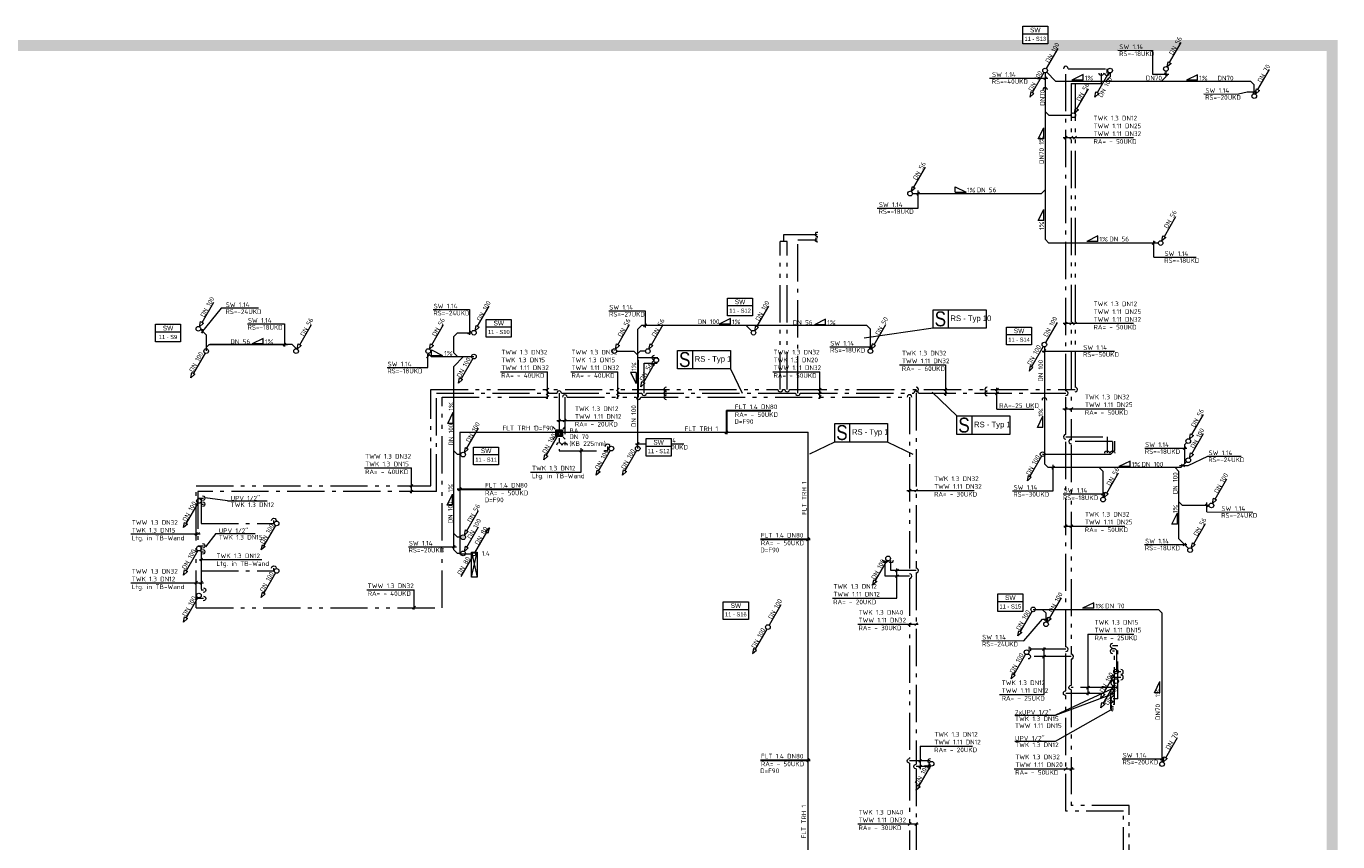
# Model space of a CAD drawing. Header units: metres. Extents: x -5 to 278, y -19 to 180.
# Tile 59 of 59: x 190 to 226, y 158 to 180. Entities that reach past the tile are written whole.
import ezdxf
from ezdxf.enums import TextEntityAlignment as Align

# ---------------------------------------------------------------- set-up
doc = ezdxf.new("R2010")
doc.units = ezdxf.units.M
doc.header["$LTSCALE"] = 0.1
doc.linetypes.add('_PGMM_Ge_2Pkt', pattern=[16, 10, -2, 0, -2, 0, -2])
doc.linetypes.add('_PGMM_Ge_Pkt', pattern=[14, 10, -2, 0, -2])
doc.layers.get('0').update_dxf_attribs({"linetype": 'CONTINUOUS', "lineweight": 20})
for name, color, linetype, lineweight in [('A_TWW Bereiter_4', 34, 'CONTINUOUS', 20), ('S_Ablauf', 250, 'CONTINUOUS', 20), ('S_Ablauf TXT', 250, 'CONTINUOUS', 20), ('S_Feuerlöschleitung trocken', 90, '_PGMM_FLT', 20), ('S_Feuerlöschleitung trocken TXT', 52, 'CONTINUOUS', 20), ('S_Kaltwasser', 90, '_PGMM_Ge_Pkt', 20), ('S_Schmutzwasser', 34, 'CONTINUOUS', 20), ('S_Schmutzwasser TXT', 34, 'CONTINUOUS', 20), ('S_Stempel Schott', 125, 'CONTINUOUS', 20), ('S_TXT Strang SW', 30, 'CONTINUOUS', 20), ('S_TXT_W+K+Z', 125, 'CONTINUOUS', 20), ('S_Warmwasser', 10, '_PGMM_Ge_2Pkt', 20)]:
    doc.layers.add(name, color=color, linetype=linetype, lineweight=lineweight)
doc.styles.add('ACS_ISOCT', font='ISOCT')
doc.styles.add('Arial', font='arial.ttf')
doc.styles.add('ARIAL_NARROW', font='ARIALN.TTF')
doc.styles.get("Standard").update_dxf_attribs({"font": 'isocp.shx', "height": 0.001})
doc.styles.add('TGA_E2-02$0$STANDARD', font='isocp3.shx')
doc.linetypes.add('_PGMM_FLT', pattern='A,8,0,["FLT",ACS_ISOCT,S=1,R=0,X=0,Y=-0.5],-3.2', length=11.2)

# ---------------------------------------------------------------- blocks, each defined once
blk = doc.blocks.new('Ablauf')
at = {"color": 0, "linetype": 'ByBlock'}
for p, q in [((-0.105, 0.105), (-0.165, 0.165)), ((-0.09, 0.09), (0.09, 0.09)), ((-0.09, -0.09), (-0.09, 0.09)), ((0.075, 0.075), (-0.075, 0.075)), ((-0.075, 0.075), (-0.075, -0.075)), ((-0.045, 0.075), (-0.045, -0.075)), ((-0.015, -0.075), (-0.015, 0.075)), ((0.015, 0.075), (0.015, -0.075)), ((0.045, -0.075), (0.045, 0.075)), ((0.075, -0.075), (0.075, 0.075)), ((0.09, 0.09), (0.09, -0.09)), ((0.105, 0.105), (0.165, 0.165)), ((-0.105, -0.105), (-0.165, -0.165)), ((0.09, -0.09), (-0.09, -0.09)), ((-0.075, -0.075), (0.075, -0.075)), ((0.105, -0.105), (0.165, -0.165))]:
    blk.add_line(p, q, dxfattribs=at)
blk = doc.blocks.new('Feuerlöschschrank')
at = {"color": 0, "linetype": 'ByBlock'}
blk.add_lwpolyline([(0.15, 0), (0, 0), (0, 0.67), (0.15, 0.67)], close=True, dxfattribs=at)
for points in [[(0, 0), (0.15, 0.67)], [(0, 0.67), (0.15, 0)]]:
    blk.add_lwpolyline(points, dxfattribs=at)
blk = doc.blocks.new('*U26')
at = {"color": 0, "linetype": 'ByBlock'}
blk.add_wipeout([(0, 0), (0.671, 0), (0.671, -0.473), (0, -0.473)], dxfattribs=at)
blk.add_lwpolyline([(0, 0), (0.671, 0), (0.671, -0.473), (0, -0.473)], close=True, dxfattribs=at)
blk.add_lwpolyline([(0, -0.203), (0.671, -0.203)], dxfattribs=at)
blk.add_lwpolyline([(0, -0.203), (0.671, -0.203)], dxfattribs=at)
at = {"color": 0, "linetype": 'ByBlock', "insert": (0.336, -0.102), "char_height": 0.125, "width": 0.20598, "attachment_point": 5, "style": 'ACS_ISOCT'}
blk.add_mtext('{\\fArial|b0|i0|c0|p34;SW}', dxfattribs=at)
at = {"color": 0, "linetype": 'ByBlock', "style": 'Arial'}
blk.add_attdef('STRANG_NR.', text='', height=0.11, dxfattribs=at).set_placement((0.336, -0.338), align=Align.MIDDLE_CENTER)

msp = doc.modelspace()

# ---------------------------------------------------------------- linework, layer by layer
at = {"layer": 'A_TWW Bereiter_4', "const_width": 0.3}
msp.add_lwpolyline([(164.48, 133.391), (164.48, 125.731), (225.52, 125.731), (225.52, 179.271), (164.48, 179.271), (164.48, 138.381), (157.425, 138.381), (157.425, 149.801), (130.525, 149.801), (130.525, 132.701), (157.425, 132.701), (157.425, 133.391)], close=True, dxfattribs=at)
at = {"layer": 'S_Feuerlöschleitung trocken', "linetype": '_PGMM_FLT', "ltscale": 2}
for p, q in [((202.125, 168.906), (211.464, 168.906)), ((202.125, 168.906), (202.125, 165.626)), ((211.464, 138.163), (211.464, 168.906)), ((202.526, 165.664), (202.848, 166.221)), ((202.458, 165.626), (202.125, 165.626)), ((202.161, 165.031), (202.482, 165.587))]:
    msp.add_line(p, q, dxfattribs=at)
at = {"layer": 'S_Feuerlöschleitung trocken', "linetype": 'Continuous', "ltscale": 2}
for p, q in [((202.809, 166.244), (202.887, 166.199)), ((202.887, 166.199), (202.916, 166.338))]:
    msp.add_line(p, q, dxfattribs=at)
at = {"layer": 'S_Feuerlöschleitung trocken', "linetype": 'Continuous'}
msp.add_ellipse((202.503, 165.626), major_axis=(0, 0.0445), ratio=1, start_param=-1.570796, end_param=4.712389, dxfattribs=at)
at = {"layer": 'S_Feuerlöschleitung trocken TXT', "lineweight": 30}
for p, q in [((209.274, 169.479), (210.462, 169.479)), ((209.274, 169.479), (209.274, 168.845)), ((209.237, 168.869), (209.312, 168.944)), ((202.054, 167.376), (203.762, 167.376)), ((202.088, 167.339), (202.164, 167.414)), ((202.916, 166.338), (202.809, 166.244)), ((210.183, 166.035), (211.518, 166.035)), ((211.425, 165.998), (211.501, 166.073)), ((210.185, 160.109), (211.52, 160.109)), ((211.427, 160.071), (211.502, 160.147))]:
    msp.add_line(p, q, dxfattribs=at)
at = {"layer": 'S_Kaltwasser'}
for p, q in [((218.373, 170.007), (218.373, 178.65)), ((218.438, 178.65), (219.479, 178.65)), ((219.479, 178.65), (219.479, 178.533)), ((211.189, 174.057), (211.711, 174.057)), ((211.189, 169.945), (211.189, 174.057)), ((207.065, 170.755), (207.417, 170.755)), ((207.065, 169.944), (207.065, 170.755)), ((201.495, 169.944), (204.724, 169.944)), ((201.495, 167.31), (201.495, 169.944)), ((204.786, 169.944), (204.786, 168.404)), ((204.849, 169.944), (207.002, 169.944)), ((207.127, 169.944), (211.127, 169.944)), ((211.252, 169.944), (214.3, 169.944)), ((214.362, 169.944), (214.362, 165.253)), ((214.425, 169.944), (218.373, 169.944)), ((218.373, 168.838), (218.373, 169.882)), ((206.088, 168.52), (206.088, 168.404)), ((218.373, 168.775), (219.481, 168.775)), ((218.373, 163.143), (218.373, 168.713)), ((219.481, 168.775), (219.481, 168.35)), ((204.786, 168.404), (206.088, 168.404)), ((201.495, 167.31), (195.1, 167.31)), ((195.1, 167.31), (195.1, 165.852)), ((195.1, 167.131), (195.25, 167.131)), ((195.185, 167.131), (195.185, 166.456)), ((195.185, 166.972), (195.25, 166.972)), ((195.185, 166.456), (197.135, 166.456)), ((197.135, 166.456), (197.135, 166.531)), ((195.1, 165.852), (195.25, 165.852)), ((195.185, 165.693), (195.185, 165.852)), ((195.185, 165.693), (195.185, 164.671)), ((195.185, 165.693), (195.25, 165.693)), ((213.685, 165.19), (213.685, 165.46)), ((195.185, 165.181), (197.135, 165.181)), ((197.135, 165.181), (197.135, 165.256)), ((214.362, 165.19), (213.685, 165.19)), ((214.362, 165.128), (214.362, 159.998)), ((195.185, 164.671), (195.244, 164.671)), ((218.373, 163.081), (217.37, 163.081)), ((218.373, 161.962), (218.373, 163.018)), ((219.681, 163.025), (219.63, 163.025)), ((219.681, 161.6), (219.681, 163.025)), ((219.681, 162.172), (219.65, 162.172)), ((219.856, 162.472), (219.681, 162.472)), ((218.373, 161.9), (219.681, 161.9)), ((218.373, 158.738), (218.373, 161.837)), ((219.573, 161.9), (219.573, 161.485)), ((219.573, 161.485), (219.651, 161.485)), ((219.681, 161.6), (219.65, 161.6)), ((214.742, 159.935), (214.362, 159.935)), ((214.362, 159.873), (214.362, 156.548)), ((219.925, 158.738), (218.373, 158.738)), ((219.925, 155.812), (219.925, 158.738))]:
    msp.add_line(p, q, dxfattribs=at)
at = {"layer": 'S_Kaltwasser', "linetype": 'Continuous'}
for centre, major_axis in [((218.373, 178.651), (0, 0.0625)), ((219.479, 178.533), (0, -0.0625)), ((204.786, 169.944), (0, 0.0625)), ((207.065, 169.944), (0, -0.0625)), ((207.659, 169.944), (-0.0625, 0)), ((211.189, 169.945), (0, -0.0625)), ((214.362, 169.945), (0, 0.0625)), ((216.263, 169.944), (-0.0625, 0)), ((218.373, 169.944), (0.0625, 0)), ((206.088, 168.52), (0, 0.0625)), ((218.373, 168.775), (-0.0625, 0)), ((214.362, 165.19), (0.0625, 0)), ((218.373, 163.081), (0.0625, 0)), ((219.63, 163.025), (-0.0625, 0)), ((219.856, 162.472), (0.0625, 0)), ((219.65, 162.172), (-0.0625, 0)), ((219.682, 161.899), (-0.0625, 0)), ((219.65, 161.6), (-0.0625, 0))]:
    msp.add_ellipse(centre, major_axis=major_axis, ratio=1, start_param=4.708766, end_param=7.866194, dxfattribs=at)
at = {"layer": 'S_Kaltwasser', "linetype": 'Continuous', "extrusion": (0, 0, -1)}
for centre, major_axis, start_param, end_param in [((211.721, 174.057), (-0.0625, 0), 4.708766, 7.866194), ((207.343, 170.755), (-0.0442, 0.0442), 3.923368, 7.080795), ((204.786, 168.558), (0.0442, 0.0442), 3.923368, 7.080795), ((219.481, 168.34), (0, 0.0625), 4.708766, 7.866194), ((195.225, 167.131), (-0.0442, 0.0442), 0.781775, 3.939203), ((195.225, 166.972), (-0.0442, 0.0442), 0.781775, 3.939203), ((197.135, 166.531), (0.0442, 0.0442), 3.923368, 7.080795), ((195.225, 165.852), (-0.0442, 0.0442), 0.781775, 3.939203), ((195.225, 165.693), (-0.0442, 0.0442), 0.781775, 3.939203), ((213.685, 165.46), (0, -0.0625), 4.708766, 7.866194), ((197.135, 165.256), (0.0442, 0.0442), 3.923368, 7.080795), ((195.244, 164.668), (-0.0442, 0.0442), 0.781775, 3.939203), ((217.372, 163.081), (-0.0442, 0.0442), 0.781775, 3.939203), ((218.372, 161.9), (-0.0625, 0), 4.708766, 7.866194), ((219.65, 161.485), (-0.0625, 0), 4.708766, 7.866194), ((214.362, 159.935), (-0.0625, 0), 4.708766, 7.866194), ((214.742, 159.935), (-0.0625, 0), 4.708766, 7.866194)]:
    msp.add_ellipse(centre, major_axis=major_axis, ratio=1, start_param=start_param, end_param=end_param, dxfattribs=at)
at = {"layer": 'S_Schmutzwasser'}
for p, q in [((218.164, 179.195), (217.851, 178.654)), ((221.16, 178.815), (221.472, 179.356)), ((221.092, 178.698), (221.121, 178.838)), ((221.199, 178.793), (221.092, 178.698)), ((221.121, 178.838), (221.199, 178.793)), ((217.789, 178.546), (217.476, 178.005)), ((217.821, 178.538), (217.821, 174.075)), ((218.101, 178.319), (217.864, 178.556)), ((219.531, 178.546), (219.219, 178.005)), ((219.563, 178.434), (219.448, 178.319)), ((219.563, 178.537), (219.563, 178.434)), ((221.062, 178.434), (220.946, 178.319)), ((221.062, 178.582), (221.062, 178.434)), ((223.529, 178.088, 3.88), (223.841, 178.629, 3.88)), ((217.437, 178.027), (217.409, 177.888)), ((217.515, 177.982), (217.437, 178.027)), ((218.101, 178.319), (223.33, 178.319)), ((218.674, 177.571), (218.986, 178.112)), ((219.151, 177.888), (219.18, 178.027)), ((219.18, 178.027), (219.258, 177.982)), ((223.33, 178.319), (223.43, 178.219)), ((223.43, 177.979), (223.43, 178.219)), ((223.461, 177.971, 3.88), (223.49, 178.11, 3.88)), ((223.568, 178.065, 3.88), (223.461, 177.971, 3.88)), ((223.49, 178.11, 3.88), (223.568, 178.065, 3.88)), ((217.409, 177.888), (217.515, 177.982)), ((219.258, 177.982), (219.151, 177.888)), ((217.821, 177.5), (217.921, 177.4)), ((217.921, 177.4), (218.513, 177.4)), ((218.606, 177.454), (218.635, 177.594)), ((218.713, 177.549), (218.606, 177.454)), ((218.635, 177.594), (218.713, 177.549)), ((214.299, 175.471), (214.611, 176.012)), ((214.231, 175.354), (214.26, 175.494)), ((214.338, 175.449), (214.231, 175.354)), ((214.26, 175.494), (214.338, 175.449)), ((214.262, 175.3), (217.721, 175.3)), ((217.821, 175.4), (217.721, 175.3)), ((221.019, 174.146), (221.331, 174.688)), ((220.951, 174.029), (220.98, 174.169)), ((221.058, 174.124), (220.951, 174.029)), ((220.98, 174.169), (221.058, 174.124)), ((217.821, 174.075), (217.921, 173.975)), ((220.858, 173.975), (217.921, 173.975)), ((195.209, 171.846), (195.521, 172.387)), ((202.599, 171.741), (202.911, 172.282)), ((210.099, 171.741), (210.411, 172.282)), ((195.141, 171.729), (195.17, 171.869)), ((195.248, 171.824), (195.141, 171.729)), ((195.17, 171.869), (195.248, 171.824)), ((195.171, 171.661), (195.32, 171.512)), ((197.829, 171.246), (198.141, 171.787)), ((201.374, 171.246), (201.686, 171.787)), ((202.531, 171.624), (202.56, 171.764)), ((202.638, 171.719), (202.531, 171.624)), ((202.56, 171.764), (202.638, 171.719)), ((206.364, 171.246), (206.676, 171.787)), ((206.993, 171.766), (206.893, 171.666)), ((206.893, 168.462), (206.893, 171.666)), ((213.035, 171.766), (206.993, 171.766)), ((207.264, 171.246), (207.576, 171.787)), ((209.956, 171.614), (209.804, 171.766)), ((210.031, 171.624), (210.06, 171.764)), ((210.138, 171.719), (210.031, 171.624)), ((210.06, 171.764), (210.138, 171.719)), ((213.035, 171.766), (213.135, 171.666)), ((213.135, 171.137), (213.135, 171.666)), ((213.234, 171.246), (213.546, 171.787)), ((218.144, 171.845), (217.831, 171.304)), ((195.32, 171.512), (195.32, 171.083)), ((202.062, 171.57), (201.962, 171.47)), ((201.962, 171.03), (201.962, 171.47)), ((202.062, 171.57), (202.438, 171.57)), ((195.289, 171.021), (194.976, 170.48)), ((195.401, 171.25), (195.32, 171.169)), ((195.401, 171.25), (197.505, 171.25, 3.88)), ((197.63, 171.25), (195.42, 171.25)), ((197.63, 171.25), (197.73, 171.15)), ((197.73, 171.137), (197.73, 171.15)), ((197.761, 171.129), (197.79, 171.269)), ((197.868, 171.224), (197.761, 171.129)), ((197.79, 171.269), (197.868, 171.224)), ((201.274, 171.013), (201.357, 170.93)), ((201.306, 171.129), (201.335, 171.269)), ((201.413, 171.224), (201.306, 171.129)), ((201.335, 171.269), (201.413, 171.224)), ((201.962, 171.03), (202.062, 170.93)), ((206.296, 171.129), (206.325, 171.269)), ((206.403, 171.224), (206.296, 171.129)), ((206.325, 171.269), (206.403, 171.224)), ((206.327, 171.076), (206.791, 171.076)), ((206.791, 171.076), (206.893, 170.968)), ((206.961, 171.076), (206.893, 171.008)), ((207.103, 171.076), (206.961, 171.076)), ((207.196, 171.129), (207.225, 171.269)), ((207.303, 171.224), (207.196, 171.129)), ((207.225, 171.269), (207.303, 171.224)), ((213.166, 171.129), (213.195, 171.269)), ((213.273, 171.224), (213.166, 171.129)), ((213.273, 171.224), (213.195, 171.269)), ((217.769, 171.196), (217.456, 170.655)), ((217.8, 171.187), (217.8, 168.051)), ((201.357, 170.93), (202.5, 170.93)), ((201.962, 165.75), (201.962, 170.667)), ((201.962, 170.667), (202.225, 170.93)), ((202.469, 170.876), (202.156, 170.335)), ((207.359, 170.776), (207.046, 170.235)), ((217.417, 170.677), (217.389, 170.538)), ((217.389, 170.538), (217.495, 170.632)), ((217.495, 170.632), (217.417, 170.677)), ((194.909, 170.363), (194.937, 170.502)), ((195.015, 170.457), (194.909, 170.363)), ((194.937, 170.502), (195.015, 170.457)), ((202.089, 170.218), (202.117, 170.357)), ((202.195, 170.312), (202.089, 170.218)), ((202.117, 170.357), (202.195, 170.312)), ((206.979, 170.118), (207.007, 170.257)), ((207.007, 170.257), (207.085, 170.212)), ((207.085, 170.212), (206.979, 170.118)), ((221.759, 168.835), (222.071, 169.376)), ((202.311, 168.471), (202.624, 169.012)), ((221.691, 168.718), (221.72, 168.858)), ((221.72, 168.858), (221.798, 168.813)), ((221.759, 168.321), (222.071, 168.862)), ((204.755, 168.822), (204.443, 168.281)), ((219.68, 168.66), (219.68, 168.412)), ((221.56, 168.564), (221.616, 168.62)), ((221.56, 168.564), (221.56, 168.05)), ((221.798, 168.813), (221.691, 168.718)), ((201.962, 168.4), (202.062, 168.3)), ((202.15, 168.3), (202.062, 168.3)), ((202.244, 168.354), (202.272, 168.494)), ((202.35, 168.449), (202.244, 168.354)), ((202.272, 168.494), (202.35, 168.449)), ((204.375, 168.164), (204.404, 168.303)), ((204.482, 168.258), (204.375, 168.164)), ((204.404, 168.303), (204.482, 168.258)), ((206.157, 168.406), (205.844, 167.865)), ((206.862, 168.408), (206.55, 167.866)), ((217.724, 168.257), (217.411, 167.716)), ((217.755, 168.312), (219.58, 168.312)), ((219.58, 168.312), (219.68, 168.412)), ((221.691, 168.204), (221.72, 168.344)), ((221.798, 168.299), (221.691, 168.204)), ((221.72, 168.344), (221.798, 168.299)), ((205.777, 167.748), (205.805, 167.887)), ((205.883, 167.842), (205.777, 167.748)), ((205.805, 167.887), (205.883, 167.842)), ((206.482, 167.75), (206.511, 167.889)), ((206.589, 167.844), (206.482, 167.75)), ((206.511, 167.889), (206.589, 167.844)), ((217.9, 167.951), (217.8, 168.051)), ((219.275, 167.95), (217.9, 167.951)), ((221.46, 167.95), (219.275, 167.95)), ((219.275, 167.95), (219.375, 167.85)), ((219.375, 167.157), (219.375, 167.85)), ((219.474, 167.266, 3.88), (219.786, 167.807, 3.88)), ((221.31, 167.95), (221.41, 167.85)), ((221.41, 166.037), (221.41, 167.85)), ((221.46, 167.95), (221.616, 168.106)), ((217.344, 167.599), (217.372, 167.739)), ((217.45, 167.694), (217.344, 167.599)), ((217.372, 167.739), (217.45, 167.694)), ((222.379, 167.109), (222.691, 167.65)), ((219.406, 167.149, 3.88), (219.435, 167.289, 3.88)), ((219.513, 167.244, 3.88), (219.406, 167.149, 3.88)), ((219.435, 167.289, 3.88), (219.513, 167.244, 3.88)), ((222.311, 166.992), (222.34, 167.131)), ((222.34, 167.131), (222.418, 167.086)), ((195.094, 167.002), (194.781, 166.461)), ((202.311, 166.256), (202.624, 166.797)), ((221.41, 167.037), (221.51, 166.937)), ((222.218, 166.937), (221.51, 166.937)), ((222.418, 167.086), (222.311, 166.992)), ((194.714, 166.344), (194.742, 166.483)), ((194.82, 166.438), (194.714, 166.344)), ((194.742, 166.483), (194.82, 166.438)), ((197.179, 166.402), (196.866, 165.861)), ((221.809, 165.909), (222.121, 166.45)), ((201.962, 166.185), (202.062, 166.085)), ((202.15, 166.085), (202.062, 166.085)), ((202.212, 166.085), (202.205, 166.085)), ((202.244, 166.139), (202.272, 166.279)), ((202.35, 166.234), (202.244, 166.139)), ((202.272, 166.279), (202.35, 166.234)), ((202.311, 165.821), (202.624, 166.362)), ((221.666, 165.782), (221.41, 166.037)), ((195.094, 165.727), (194.781, 165.186)), ((196.799, 165.744), (196.827, 165.883)), ((196.905, 165.838), (196.799, 165.744)), ((196.827, 165.883), (196.905, 165.838)), ((201.962, 165.75), (202.062, 165.65)), ((202.244, 165.704), (202.272, 165.844)), ((202.35, 165.799), (202.244, 165.704)), ((202.272, 165.844), (202.35, 165.799)), ((221.741, 165.792), (221.77, 165.931)), ((221.848, 165.886), (221.741, 165.792)), ((221.77, 165.931), (221.848, 165.886)), ((202.15, 165.65), (202.062, 165.65)), ((213.579, 165.461), (213.266, 164.92)), ((194.714, 165.069), (194.742, 165.208)), ((194.82, 165.163), (194.714, 165.069)), ((194.742, 165.208), (194.82, 165.163)), ((197.179, 165.127), (196.866, 164.586)), ((213.199, 164.803), (213.227, 164.942)), ((213.305, 164.897), (213.199, 164.803)), ((213.227, 164.942), (213.305, 164.897)), ((195.094, 164.467), (194.781, 163.926)), ((196.799, 164.469), (196.827, 164.608)), ((196.905, 164.563), (196.799, 164.469)), ((196.827, 164.608), (196.905, 164.563)), ((217.944, 163.921), (218.256, 164.462)), ((194.714, 163.809), (194.742, 163.948)), ((194.742, 163.948), (194.82, 163.903)), ((210.729, 164.27), (210.416, 163.729)), ((217.469, 164.096), (217.156, 163.555)), ((217.5, 164.15), (220.858, 164.15)), ((217.745, 164.15), (217.845, 164.05)), ((217.845, 163.812), (217.845, 164.05)), ((217.876, 163.804), (217.905, 163.944)), ((217.905, 163.944), (217.983, 163.899)), ((220.858, 164.15), (220.958, 164.05)), ((220.958, 160.062), (220.958, 164.05)), ((194.82, 163.903), (194.714, 163.809)), ((210.354, 163.621), (210.041, 163.08)), ((217.089, 163.438), (217.117, 163.577)), ((217.117, 163.577), (217.195, 163.532)), ((217.983, 163.899), (217.876, 163.804)), ((217.195, 163.532), (217.089, 163.438)), ((210.002, 163.102), (209.974, 162.963)), ((209.974, 162.963), (210.08, 163.057)), ((210.08, 163.057), (210.002, 163.102)), ((217.294, 162.946), (216.981, 162.405)), ((219.63, 163.1), (219.689, 163.1)), ((219.689, 163.1), (219.731, 163.058)), ((219.731, 163.058), (219.731, 162.485)), ((216.914, 162.288), (216.942, 162.427)), ((217.02, 162.382), (216.914, 162.288)), ((216.942, 162.427), (217.02, 162.382)), ((219.694, 162.429), (219.381, 161.888)), ((219.694, 162.171), (219.381, 161.63)), ((219.314, 161.771), (219.342, 161.91)), ((219.42, 161.865), (219.314, 161.771)), ((219.342, 161.91), (219.42, 161.865)), ((219.314, 161.513), (219.342, 161.652)), ((219.42, 161.607), (219.314, 161.513)), ((219.342, 161.652), (219.42, 161.607)), ((221.057, 160.171), (221.369, 160.712)), ((220.989, 160.054), (221.018, 160.194)), ((221.096, 160.149), (220.989, 160.054)), ((221.018, 160.194), (221.096, 160.149)), ((214.744, 159.956), (214.431, 159.415)), ((214.364, 159.298), (214.392, 159.437)), ((214.47, 159.392), (214.364, 159.298)), ((214.392, 159.437), (214.47, 159.392))]:
    msp.add_line(p, q, dxfattribs=at)
msp.add_circle((204.786, 168.876), 0.0625, dxfattribs=at)
at = {"layer": 'S_Schmutzwasser', "linetype": 'Continuous'}
for centre, start_param, end_param in [((221.061, 178.644), -1.570796, 4.712389), ((217.82, 178.6), -1.570796, 4.712389), ((219.562, 178.6), -1.570796, 4.712389), ((217.821, 178.079), 4.708766, 7.866194), ((223.43, 177.917, 3.88), -1.570796, 4.712389), ((218.575, 177.4), -1.570796, 4.712389), ((214.2, 175.3), -1.570796, 4.712389), ((220.92, 173.975), -1.570796, 4.712389), ((195.11, 171.675), -1.570796, 4.712389), ((202.5, 171.57), -1.570796, 4.712389), ((210, 171.57), -1.570796, 4.712389), ((217.8, 171.25), -1.570796, 4.712389), ((195.32, 171.075), -1.570796, 4.712389), ((197.73, 171.075), -1.570796, 4.712389), ((201.275, 171.075), -1.570796, 4.712389), ((202.5, 170.93), -1.570796, 4.712389), ((206.265, 171.075), -1.570796, 4.712389), ((207.165, 171.075), -1.570796, 4.712389), ((213.135, 171.075), -1.570796, 4.712389), ((207.39, 170.83), -1.570796, 4.712389), ((217.8, 169.761), 4.708766, 7.866194), ((206.188, 168.46), -1.570796, 4.712389), ((206.893, 168.462), -1.570796, 4.712389), ((221.66, 168.664), -1.570796, 4.712389), ((202.212, 168.3), -1.570796, 4.712389), ((217.755, 168.312), -1.570796, 4.712389), ((221.66, 168.15), -1.570796, 4.712389), ((195.125, 167.056), -1.570796, 4.712389), ((219.375, 167.095, 3.88), -1.570796, 4.712389), ((222.28, 166.937), -1.570796, 4.712389), ((197.21, 166.456), -1.570796, 4.712389), ((202.212, 166.085), -1.570796, 4.712389), ((195.125, 165.781), -1.570796, 4.712389), ((202.212, 165.65), -1.570796, 4.712389), ((221.71, 165.737), -1.570796, 4.712389), ((213.61, 165.515), -1.570796, 4.712389), ((197.21, 165.181), -1.570796, 4.712389), ((195.125, 164.521), -1.570796, 4.712389), ((217.5, 164.15), -1.570796, 4.712389), ((210.385, 163.675), -1.570796, 4.712389), ((217.845, 163.75), -1.570796, 4.712389), ((217.325, 163), -1.570796, 4.712389), ((219.725, 162.483), -1.570796, 4.712389), ((219.725, 162.225), -1.570796, 4.712389), ((214.775, 160.01), -1.570796, 4.712389), ((220.958, 160), -1.570796, 4.712389)]:
    msp.add_ellipse(centre, major_axis=(0, 0.0625), ratio=1, start_param=start_param, end_param=end_param, dxfattribs=at)
at = {"layer": 'S_Schmutzwasser TXT'}
for p, q in [((219.769, 179.143), (220.699, 179.142)), ((220.705, 179.147), (220.705, 178.501)), ((216.325, 178.399), (217.89, 178.398)), ((217.783, 178.36), (217.858, 178.436)), ((218.84, 178.492), (218.54, 178.342)), ((218.84, 178.342), (218.84, 178.492)), ((220.705, 178.501), (221.143, 178.501)), ((221.102, 178.463), (221.027, 178.538)), ((221.91, 178.489), (221.61, 178.339)), ((221.91, 178.339), (221.91, 178.489)), ((218.84, 178.342), (218.54, 178.342)), ((221.91, 178.339), (221.61, 178.339)), ((223.241, 178.024), (223.007, 177.971)), ((223.487, 178.024), (223.241, 178.024)), ((223.392, 177.986), (223.468, 178.062)), ((222.077, 177.972), (223.007, 177.971)), ((217.634, 176.767), (217.784, 177.067)), ((217.784, 176.767), (217.784, 177.067)), ((217.784, 176.767), (217.634, 176.767)), ((214.38, 175.262), (214.456, 175.338)), ((214.418, 174.91), (214.418, 175.387)), ((215.404, 175.336), (215.404, 175.486)), ((215.404, 175.486), (215.704, 175.336)), ((215.404, 175.336), (215.704, 175.336)), ((213.318, 174.911), (214.418, 174.91)), ((217.637, 174.577), (217.787, 174.877)), ((217.787, 174.577), (217.787, 174.877)), ((217.787, 174.577), (217.637, 174.577)), ((219.237, 174.169), (218.937, 174.019)), ((219.237, 174.019), (219.237, 174.169)), ((219.237, 174.019), (218.937, 174.019)), ((220.695, 173.938), (220.77, 174.013)), ((220.733, 173.597), (220.733, 174.035)), ((220.733, 173.597), (221.872, 173.596)), ((195.722, 172.226), (195.189, 171.567)), ((196.725, 172.226), (195.722, 172.226)), ((201.407, 172.189), (202.38, 172.188)), ((202.38, 172.188), (202.38, 171.515)), ((206.118, 172.157), (207.091, 172.157)), ((207.091, 172.157), (207.091, 171.711)), ((195.223, 171.556), (195.223, 171.663)), ((196.424, 171.805), (197.422, 171.804)), ((197.422, 171.804), (197.422, 171.197)), ((207.053, 171.729), (207.129, 171.804)), ((209.383, 171.952), (209.083, 171.802)), ((209.383, 171.802), (209.083, 171.802)), ((209.383, 171.802), (209.383, 171.952)), ((211.935, 171.932), (211.635, 171.782)), ((211.935, 171.782), (211.635, 171.782)), ((211.935, 171.782), (211.935, 171.932)), ((196.851, 171.418), (196.551, 171.268)), ((196.851, 171.268), (196.851, 171.418)), ((202.342, 171.532), (202.418, 171.608)), ((196.851, 171.268), (196.551, 171.268)), ((197.385, 171.212), (197.46, 171.288)), ((201.23, 170.892), (201.305, 170.968)), ((201.268, 170.633), (201.268, 170.996)), ((201.36, 170.959), (201.36, 171.109)), ((201.36, 171.109), (201.66, 170.959)), ((201.36, 170.959), (201.66, 170.959)), ((212.045, 171.192), (213.174, 171.191)), ((213.098, 171.154), (213.173, 171.229)), ((217.746, 171.078), (219.684, 171.078)), ((217.762, 171.041), (217.838, 171.116)), ((200.174, 170.634), (201.268, 170.633)), ((206.85, 170.504), (206.7, 170.504)), ((206.7, 170.504), (206.85, 170.204)), ((206.85, 170.504), (206.85, 170.204)), ((201.798, 169.134), (201.948, 169.434)), ((201.948, 169.134), (201.948, 169.434)), ((217.614, 169.027), (217.764, 169.327)), ((217.764, 169.027), (217.764, 169.327)), ((201.948, 169.134), (201.798, 169.134)), ((217.764, 169.027), (217.614, 169.027)), ((206.835, 168.591), (208.134, 168.59)), ((206.857, 168.554), (206.932, 168.629)), ((221.523, 168.436), (221.599, 168.511)), ((220.491, 168.473), (221.62, 168.472)), ((221.656, 168.008), (222.182, 168.255)), ((222.182, 168.255), (223.077, 168.255)), ((218, 167.912), (218.076, 167.988)), ((218.038, 167.325), (218.038, 168.024)), ((220.099, 168.128), (219.799, 167.978)), ((220.099, 167.978), (219.799, 167.978)), ((220.099, 167.978), (220.099, 168.128)), ((221.423, 168.009), (221.656, 168.008)), ((221.557, 167.971), (221.481, 168.047)), ((201.781, 166.943), (201.931, 167.243)), ((201.931, 166.943), (201.931, 167.243)), ((216.95, 167.326), (218.038, 167.325)), ((218.302, 167.246), (219.43, 167.246)), ((219.334, 167.209), (219.409, 167.285)), ((201.931, 166.943), (201.781, 166.943)), ((221.223, 166.436), (221.373, 166.736)), ((221.373, 166.436), (221.373, 166.736)), ((222.194, 166.9), (222.119, 166.975)), ((222.157, 166.761), (222.157, 167.012)), ((222.157, 166.761), (223.394, 166.76)), ((221.373, 166.436), (221.223, 166.436)), ((200.742, 165.83), (202.034, 165.829)), ((201.923, 165.79), (201.999, 165.866)), ((220.49, 165.887), (221.619, 165.886)), ((221.522, 165.85), (221.598, 165.925)), ((219.126, 164.328), (218.826, 164.178)), ((219.126, 164.178), (219.126, 164.328)), ((217.807, 163.851), (217.883, 163.926)), ((219.126, 164.178), (218.826, 164.178)), ((217.249, 163.309), (217.75, 163.889)), ((217.75, 163.889), (217.894, 163.889)), ((216.12, 163.31), (217.249, 163.309)), ((220.752, 161.912), (220.902, 162.212)), ((220.902, 161.912), (220.902, 162.212)), ((220.902, 161.912), (220.752, 161.912)), ((219.887, 160.143), (221.016, 160.142)), ((220.92, 160.106), (220.995, 160.181))]:
    msp.add_line(p, q, dxfattribs=at)
at = {"layer": 'S_Stempel Schott'}
for p, q in [((215.218, 172.187), (215.218, 171.687)), ((214.818, 171.687), (212.968, 171.421)), ((208.361, 171.096), (208.361, 170.596)), ((209.381, 170.596), (209.7, 169.944)), ((215.452, 169.338), (214.79, 169.974)), ((215.852, 169.338), (215.852, 168.838)), ((212.577, 169.138), (212.577, 168.638)), ((212.17, 168.637), (211.504, 168.312)), ((213.604, 168.637), (214.269, 168.312))]:
    msp.add_line(p, q, dxfattribs=at)
for points in [[(214.818, 172.187), (216.238, 172.187), (216.238, 171.687), (214.818, 171.687)], [(207.961, 171.096), (209.381, 171.096), (209.381, 170.596), (207.961, 170.596)], [(215.452, 169.338), (216.872, 169.338), (216.872, 168.838), (215.452, 168.838)], [(212.177, 169.138), (213.596, 169.138), (213.596, 168.638), (212.177, 168.638)]]:
    msp.add_lwpolyline(points, close=True, dxfattribs=at)
at = {"layer": 'S_TXT_W+K+Z'}
for p, q in [((218.304, 176.801), (220.194, 176.801)), ((218.335, 176.762), (218.41, 176.837)), ((218.485, 176.762), (218.56, 176.837)), ((218.585, 176.762), (218.66, 176.837)), ((218.304, 171.821), (220.194, 171.821)), ((218.335, 171.781), (218.41, 171.856)), ((218.485, 171.781), (218.56, 171.856)), ((218.585, 171.781), (218.66, 171.856)), ((213.913, 170.707), (215.15, 170.707)), ((215.15, 170.707), (215.15, 169.877)), ((203.214, 170.524), (204.477, 170.524)), ((204.477, 169.793), (204.477, 170.524)), ((205.098, 170.524), (206.361, 170.524)), ((206.361, 169.793), (206.361, 170.524)), ((210.517, 170.524), (211.779, 170.524)), ((211.779, 169.793), (211.779, 170.524)), ((204.439, 170.006), (204.514, 170.082)), ((204.439, 169.906), (204.514, 169.982)), ((206.323, 170.006), (206.398, 170.082)), ((206.323, 169.906), (206.398, 169.982)), ((211.742, 170.006), (211.817, 170.082)), ((211.742, 169.906), (211.817, 169.982)), ((215.112, 170.006), (215.188, 170.082)), ((215.112, 169.906), (215.188, 169.982)), ((216.492, 170.006), (216.568, 170.082)), ((216.492, 169.906), (216.568, 169.982)), ((216.53, 169.517), (216.53, 170.089)), ((204.439, 169.806), (204.514, 169.882)), ((206.323, 169.806), (206.398, 169.882)), ((211.742, 169.806), (211.817, 169.882)), ((218.335, 169.492), (218.41, 169.567)), ((218.486, 169.492), (218.561, 169.567)), ((204.724, 169.218), (206.241, 169.218)), ((204.748, 169.18), (204.824, 169.255)), ((204.899, 169.18), (204.974, 169.255)), ((216.53, 169.517), (217.517, 169.517)), ((218.3, 169.532), (219.962, 169.532)), ((205.343, 168.366), (205.418, 168.441)), ((205.38, 167.83), (205.38, 168.471)), ((199.564, 167.941), (200.826, 167.941)), ((200.826, 167.267), (200.826, 167.941)), ((204.021, 167.83), (205.38, 167.83)), ((200.788, 167.423), (200.864, 167.498)), ((195.894, 167.056), (195.296, 167.144)), ((200.788, 167.273), (200.864, 167.348)), ((214.11, 167.339), (215.918, 167.339)), ((214.15, 167.302), (214.225, 167.377)), ((214.325, 167.302), (214.4, 167.377)), ((195.894, 167.056), (196.955, 167.056)), ((218.323, 166.385), (219.962, 166.385)), ((218.335, 166.346), (218.41, 166.421)), ((218.486, 166.346), (218.561, 166.421)), ((193.3, 166.175), (195.155, 166.175)), ((195.012, 166.136), (195.088, 166.211)), ((195.063, 166.136), (195.138, 166.211)), ((195.576, 166.182), (195.306, 165.828)), ((195.576, 166.182), (196.638, 166.182)), ((195.139, 165.488), (196.809, 165.488)), ((195.148, 165.451), (195.223, 165.526)), ((213.81, 165.152), (213.885, 165.228)), ((213.81, 165.002), (213.885, 165.078)), ((213.847, 164.45), (213.847, 165.244)), ((193.301, 164.865), (195.25, 164.865)), ((195.013, 164.827), (195.088, 164.902)), ((195.146, 164.827), (195.221, 164.902)), ((199.633, 164.676), (200.895, 164.676)), ((200.895, 164.145), (200.895, 164.676)), ((212.122, 164.45), (213.847, 164.45)), ((200.858, 164.158), (200.933, 164.233)), ((212.799, 163.755), (214.418, 163.755)), ((214.15, 163.714), (214.225, 163.789)), ((214.325, 163.714), (214.4, 163.789)), ((218.97, 163.488), (220.2, 163.488)), ((218.97, 163.488), (218.97, 161.845)), ((217.755, 163.043), (217.83, 163.118)), ((217.755, 162.843), (217.83, 162.918)), ((217.793, 161.868), (217.793, 163.126)), ((216.599, 161.868), (217.793, 161.868)), ((219.617, 162.022), (218.099, 161.315)), ((218.099, 161.315), (219.611, 161.874)), ((218.932, 162.012), (219.008, 162.088)), ((218.932, 161.862), (219.008, 161.938)), ((217.006, 161.315), (218.099, 161.315)), ((218.102, 160.615), (219.583, 161.457)), ((214.468, 160.484), (215.872, 160.484)), ((214.468, 160.484), (214.468, 159.867)), ((217.009, 160.615), (218.102, 160.615)), ((214.43, 160.047), (214.505, 160.123)), ((214.43, 159.897), (214.505, 159.973)), ((216.992, 159.871), (218.602, 159.871)), ((218.333, 159.832), (218.408, 159.907)), ((218.484, 159.832), (218.56, 159.907)), ((212.799, 158.395), (214.418, 158.395)), ((214.15, 158.354), (214.225, 158.429)), ((214.325, 158.354), (214.4, 158.429))]:
    msp.add_line(p, q, dxfattribs=at)
at = {"layer": 'S_Warmwasser'}
for p, q in [((219.329, 178.25), (219.329, 178.533)), ((218.523, 178.25), (218.523, 168.688)), ((218.523, 178.25), (219.329, 178.25)), ((218.623, 178.25), (218.623, 170.107)), ((210.719, 170.044), (210.719, 174.015)), ((210.906, 170.044), (210.906, 174.015)), ((206.915, 170.905), (207.431, 170.905)), ((206.915, 169.844), (206.915, 170.905)), ((201.345, 170.044), (210.656, 170.043)), ((201.345, 167.46), (201.345, 170.044)), ((210.781, 170.044), (210.844, 170.044)), ((210.969, 170.043), (218.623, 170.044)), ((201.645, 169.844), (204.874, 169.844)), ((201.645, 164.195), (201.645, 169.844)), ((204.936, 169.844), (204.936, 168.555)), ((204.999, 169.844), (206.852, 169.844)), ((206.977, 169.844), (214.125, 169.844)), ((214.187, 169.844), (214.187, 165.103)), ((219.631, 168.65), (218.519, 168.65)), ((218.523, 168.563), (218.523, 162.943)), ((219.631, 168.65), (219.631, 168.35)), ((195.05, 164.195), (195.05, 167.46)), ((195.05, 167.46), (201.345, 167.46)), ((213.535, 165.04), (213.535, 165.46)), ((214.187, 165.04), (213.535, 165.04)), ((214.187, 164.978), (214.187, 160.148)), ((195.244, 164.443), (195.05, 164.443)), ((195.05, 164.195), (201.645, 164.195)), ((218.523, 162.881), (217.364, 162.881)), ((219.771, 163.175), (219.63, 163.175)), ((219.771, 161.75), (219.771, 163.175)), ((218.523, 162.818), (218.523, 162.112)), ((219.856, 162.322), (219.65, 162.322)), ((219.771, 162.05), (218.523, 162.05)), ((218.523, 161.989), (218.523, 158.888)), ((219.771, 161.75), (219.65, 161.75)), ((214.742, 160.085), (214.187, 160.085)), ((214.187, 160.023), (214.187, 156.698)), ((220.075, 158.888), (218.523, 158.888)), ((220.075, 147.841), (220.075, 158.888))]:
    msp.add_line(p, q, dxfattribs=at)
for points in [[(210.813, 174.015), (210.813, 174.207), (211.711, 174.207)], [(210.906, 174.015), (210.719, 174.015)]]:
    msp.add_lwpolyline(points, dxfattribs=at)
at = {"layer": 'S_Warmwasser', "linetype": 'Continuous', "extrusion": (0, 0, -1)}
for centre, major_axis, start_param, end_param in [((219.329, 178.531), (0, -0.0625), 4.708766, 7.866194), ((211.721, 174.207), (-0.0625, 0), 4.708766, 7.866194), ((207.344, 170.905), (-0.0442, 0.0442), 3.923368, 7.080795), ((204.936, 168.556), (0.0442, 0.0442), 3.923368, 7.080795), ((219.631, 168.34), (0, 0.0625), 4.708766, 7.866194), ((213.535, 165.46), (0, -0.0625), 4.708766, 7.866194), ((195.244, 164.443), (-0.0442, 0.0442), 0.781775, 3.939203), ((217.365, 162.881), (-0.0442, 0.0442), 0.781775, 3.939203), ((218.522, 162.05), (-0.0625, 0), 4.708766, 7.866194), ((214.187, 160.085), (-0.0625, 0), 4.708766, 7.866194), ((214.742, 160.085), (-0.0625, 0), 4.708766, 7.866194)]:
    msp.add_ellipse(centre, major_axis=major_axis, ratio=1, start_param=start_param, end_param=end_param, dxfattribs=at)
at = {"layer": 'S_Warmwasser', "linetype": 'Continuous'}
for centre, major_axis in [((204.936, 169.844), (0, 0.0625)), ((207.659, 170.044), (-0.0625, 0)), ((207.659, 169.844), (-0.0625, 0)), ((210.719, 170.043), (0, -0.0625)), ((210.906, 170.043), (0, -0.0625)), ((214.187, 169.845), (0, 0.0625)), ((214.363, 170.044), (0.0625, 0)), ((216.263, 170.044), (-0.0625, 0)), ((218.623, 170.044), (0.0625, 0)), ((206.915, 169.844), (0, -0.0625)), ((218.519, 168.65), (-0.0625, 0)), ((214.187, 165.04), (0.0625, 0)), ((219.63, 163.175), (-0.0625, 0)), ((218.523, 162.881), (0.0625, 0)), ((219.65, 162.322), (-0.0625, 0)), ((219.856, 162.322), (0.0625, 0)), ((219.65, 161.75), (-0.0625, 0)), ((219.682, 162.051), (-0.0625, 0))]:
    msp.add_ellipse(centre, major_axis=major_axis, ratio=1, start_param=4.708766, end_param=7.866194, dxfattribs=at)

# ---------------------------------------------------------------- block references
at = {"layer": 'S_Ablauf'}
msp.add_blockref('Ablauf', (204.786, 168.876), dxfattribs=at)
at = {"layer": 'S_Feuerlöschleitung trocken', "linetype": 'Continuous'}
msp.add_blockref('Feuerlöschschrank', (202.44, 165.016), dxfattribs=at)

# ---------------------------------------------------------------- texts
at = {"layer": 'S_Ablauf TXT', "lineweight": 30}
for s, p in [('BA', (205.062, 168.879)), ('(KB 225mm)', (205.06, 168.533)), ('DN 70', (205.06, 168.718))]:
    msp.add_text(s, height=0.125, dxfattribs=at).set_placement(p)
at = {"layer": 'S_Feuerlöschleitung trocken TXT', "lineweight": 30, "style": 'TGA_E2-02$0$STANDARD'}
for s, p in [('D=F90', (209.488, 169.125)), ('FLT TRH 1', (203.269, 168.95)), ('D=F90', (204.121, 168.948)), ('FLT TRH 1', (208.151, 168.931)), ('D=F90', (202.788, 167.023)), ('1.4', (202.709, 165.588))]:
    msp.add_text(s, height=0.125, dxfattribs=at).set_placement(p)
at = {"layer": 'S_Feuerlöschleitung trocken TXT', "lineweight": 30}
for s, rotation, p in [('FLT TRH 1', 90, (211.422, 166.684)), ('DN 80', 61.3658, (202.623, 165.864)), ('DN 80', 61.3658, (202.155, 165.057)), ('FLT TRH 1', 90, (211.412, 158.006))]:
    msp.add_text(s, height=0.125, rotation=rotation, dxfattribs=at).set_placement(p)
for p in [(210.182, 165.679), (210.179, 159.757)]:
    msp.add_text('D=F90', height=0.125, dxfattribs=at).set_placement(p)
at = {"layer": 'S_Feuerlöschleitung trocken TXT', "lineweight": 30, "char_height": 0.125, "width": 13.51068, "attachment_point": 1, "style": 'TGA_E2-02$0$STANDARD'}
for insert in [(209.5, 169.644), (202.8, 167.542)]:
    msp.add_mtext('FLT 1.4 DN80\\PRA= - 50UKD', dxfattribs=dict(at, insert=insert))
at = {"layer": 'S_Feuerlöschleitung trocken TXT', "lineweight": 30, "char_height": 0.125, "width": 13.51068, "attachment_point": 1}
for insert in [(210.199, 166.201), (210.2, 160.275)]:
    msp.add_mtext('FLT 1.4 DN80\\PRA= - 50UKD', dxfattribs=dict(at, insert=insert))
at = {"layer": 'S_Schmutzwasser TXT'}
for s, rotation, p in [('DN 56', 61.3658, (221.246, 179.004)), ('DN 100', 61.3658, (217.93, 178.792)), ('DN 70', 61.3658, (223.618, 178.265)), ('DN 100', 61.3658, (217.474, 178.033)), ('DN 100', 61.3658, (219.346, 177.865)), ('DN70', 90, (217.809, 177.657)), ('DN 56', 61.3658, (218.76, 177.76)), ('DN70 1%%%', 90, (217.788, 176.093)), ('DN 56', 61.3658, (214.375, 175.648)), ('1%%%', 90, (217.791, 174.325)), ('DN 56', 61.3658, (221.107, 174.35)), ('DN 100', 61.3658, (195.265, 171.974)), ('DN 100', 61.3658, (202.679, 171.865)), ('DN 100', 61.3658, (210.152, 171.869)), ('DN 56', 61.3658, (197.947, 171.459, -3.88)), ('DN 56', 61.3658, (201.478, 171.457)), ('DN 56', 61.3658, (206.458, 171.443)), ('DN 56', 61.3658, (207.37, 171.44)), ('DN 50', 61.3658, (213.368, 171.487)), ('DN 100', 61.3658, (217.873, 171.443)), ('DN 100', 61.3658, (194.967, 170.5)), ('DN 100', 61.3658, (217.442, 170.683)), ('DN 100', 61.3658, (202.141, 170.35)), ('1%%%', 90, (206.854, 170.548)), ('DN 56', 61.3658, (207.045, 170.259)), ('DN 100', 90, (217.764, 170.255)), ('1%%%', 90, (201.952, 169.478)), ('DN 100', 90, (206.85, 169.039)), ('1%%%', 90, (217.768, 169.319)), ('DN 56', 61.3658, (221.834, 169.021)), ('DN 100', 90, (201.948, 168.543)), ('DN 100', 61.3658, (202.388, 168.614)), ('DN 100', 61.3658, (204.433, 168.31)), ('DN 100', 61.3658, (221.817, 168.45)), ('DN 100', 61.3658, (205.846, 167.879)), ('DN 100', 61.3658, (206.55, 167.891)), ('DN 100', 61.3658, (217.411, 167.73)), ('DN 56', 61.3658, (219.566, 167.452)), ('DN 100', 90, (221.373, 167.238)), ('1%%%', 90, (201.936, 167.286)), ('DN 100', 61.3658, (222.454, 167.247)), ('DN 100', 61.3658, (194.784, 166.488)), ('DN 100', 90, (201.932, 166.456)), ('DN 56', 61.3658, (202.424, 166.468)), ('1%%%', 90, (221.377, 166.728)), ('DN 100', 61.3658, (196.865, 165.888)), ('DN 100', 61.3658, (202.424, 166.024)), ('DN 56', 61.3658, (221.9, 166.1)), ('DN 100', 61.3658, (194.769, 165.205)), ('DN 100', 61.3658, (213.258, 164.937)), ('DN 100', 61.3658, (196.861, 164.6)), ('DN 100', 61.3658, (194.78, 163.947)), ('DN 100', 61.3658, (210.495, 163.871)), ('DN 100', 61.3658, (218.017, 164.05)), ('DN 100', 61.3658, (217.145, 163.574)), ('DN 100', 61.3658, (210.043, 163.091)), ('DN 100', 61.3658, (216.973, 162.42)), ('DN 100', 61.3658, (219.381, 161.902)), ('DN 100', 61.3658, (219.514, 161.565)), ('DN70  1%%%', 90, (220.906, 161.181)), ('DN 70', 61.3658, (221.153, 160.373)), ('DN 100', 61.3658, (214.423, 159.43))]:
    msp.add_text(s, height=0.125, rotation=rotation, dxfattribs=at).set_placement(p)
for s, p in [('RS=-18UKD', (219.806, 178.989)), ('RS=-40UKD', (216.391, 178.245)), ('1%%%                DN70', (218.884, 178.337)), ('1%%%   DN70', (221.954, 178.335)), ('RS=-20UKD', (222.114, 177.817)), ('1%%%', (215.723, 175.332)), ('DN 56', (215.985, 175.336)), ('RS=-18UKD', (213.355, 174.757)), ('1%%%', (219.28, 174.015)), ('DN 56', (219.542, 174.019)), ('RS=-18UKD', (221.016, 173.442)), ('RS=-24UKD', (195.837, 172.071)), ('RS=-24UKD', (201.414, 172.034)), ('RS=-27UKD', (206.125, 172.003)), ('RS=-18UKD', (196.43, 171.651)), ('DN 100', (208.501, 171.802)), ('1%%%', (209.426, 171.797)), ('DN 56', (211.054, 171.782)), ('1%%%', (211.979, 171.778)), ('DN 56', (195.97, 171.268)), ('1%%%', (196.895, 171.264)), ('1%%%', (201.704, 170.955)), ('RS=-18UKD', (212.052, 171.038)), ('RS=-50UKD', (218.838, 170.924)), ('RS=-18UKD', (200.18, 170.48)), ('RS=-30UKD', (207.281, 168.437)), ('RS=-18UKD', (220.498, 168.319)), ('RS=-24UKD', (222.198, 168.1)), ('1%%%', (220.143, 167.974)), ('DN 100', (220.405, 167.978)), ('RS=-30UKD', (216.967, 167.172)), ('RS=-18UKD', (218.301, 167.08)), ('RS=-24UKD', (222.543, 166.607)), ('RS=-20UKD', (200.748, 165.675)), ('RS=-18UKD', (220.497, 165.733)), ('1%%%', (219.17, 164.174)), ('DN 70', (219.431, 164.178)), ('RS=-24UKD', (216.127, 163.156)), ('RS=-20UKD', (219.894, 159.989))]:
    msp.add_text(s, height=0.125, dxfattribs=at).set_placement(p)
at = {"layer": 'S_Schmutzwasser TXT', "char_height": 0.125, "width": 13.51068, "attachment_point": 1}
for insert in [(219.813, 179.3), (216.398, 178.555), (222.121, 178.128), (213.362, 175.067), (221.023, 173.753), (195.844, 172.382), (201.421, 172.345), (206.132, 172.314), (196.438, 171.961), (212.059, 171.349), (218.845, 171.235), (200.187, 170.791), (207.288, 168.748), (220.505, 168.63), (222.205, 168.411), (216.974, 167.482), (218.315, 167.403), (222.55, 166.917), (220.504, 166.044), (200.755, 165.986), (216.134, 163.467), (219.901, 160.299)]:
    msp.add_mtext('SW 1.14 ', dxfattribs=dict(at, insert=insert))
at = {"layer": 'S_Stempel Schott', "style": 'ARIAL_NARROW'}
for s, height, p in [('S', 0.4, (214.859, 171.741)), ('RS - Typ 10', 0.15, (215.281, 171.881)), ('S', 0.4, (208.002, 170.65)), ('RS - Typ 1', 0.15, (208.423, 170.791)), ('S', 0.4, (215.493, 168.892)), ('S', 0.4, (212.218, 168.691)), ('RS - Typ 1', 0.15, (212.639, 168.832)), ('RS - Typ 1', 0.15, (215.915, 169.033))]:
    msp.add_text(s, height=height, dxfattribs=at).set_placement(p)
at = {"layer": 'S_TXT_W+K+Z'}
for s, p in [('RA=-25 UKD', (216.589, 169.551)), ('UPV 1/2"', (195.975, 167.068)), ('TWK 1.3 DN12', (195.975, 166.895)), ('TWK 1.3 DN15', (195.658, 166.022)), ('UPV 1/2"', (195.657, 166.195)), ('2xUPV 1/2"', (217.012, 161.327)), ('TWK 1.3 DN15', (217.013, 161.154)), ('TWW 1.11 DN15', (217.011, 160.969)), ('UPV 1/2"', (217.015, 160.628)), ('TWK 1.3 DN12', (217.016, 160.454))]:
    msp.add_text(s, height=0.125, dxfattribs=at).set_placement(p)
at = {"layer": 'S_TXT_W+K+Z', "char_height": 0.125, "width": 13.51068, "attachment_point": 1}
for s, insert in [('TWK 1.3 DN12\\PTWW 1.11 DN25\\PTWW 1.11 DN32\\PRA= - 50UKD', (219.119, 177.387)), ('TWK 1.3 DN12\\PTWW 1.11 DN25\\PTWW 1.11 DN32\\PRA= - 50UKD', (219.119, 172.406)), ('TWW 1.3 DN32\\PTWK 1.3 DN15\\PTWW 1.11 DN32\\PRA= - 40UKD', (203.234, 171.11)), ('TWW 1.3 DN32\\PTWK 1.3 DN15\\PTWW 1.11 DN32\\PRA= - 40UKD', (205.117, 171.11)), ('TWW 1.3 DN32\\PTWK 1.3 DN20\\PTWW 1.11 DN32\\PRA= - 50UKD', (210.536, 171.11)), ('\\PTWK 1.3 DN32\\PTWW 1.11 DN32\\PRA= - 60UKD', (213.979, 171.293)), ('\\PTWK 1.3 DN32\\PTWW 1.11 DN25\\PRA= - 50UKD', (218.887, 170.117)), ('\\PTWK 1.3 DN12\\PTWW 1.11 DN12\\PRA= - 20UKD', (205.209, 169.803)), ('\\PTWW 1.3 DN32\\PTWK 1.3 DN15\\PRA= - 40UKD', (199.583, 168.526)), ('\\PTWK 1.3 DN12\\PLtg. in TB-Wand', (204.058, 168.208)), ('\\PTWK 1.3 DN32\\PTWW 1.11 DN32\\PRA= - 30UKD', (214.843, 167.925)), ('\\PTWK 1.3 DN32\\PTWW 1.11 DN25\\PRA= - 50UKD', (218.887, 166.971)), ('\\PTWW 1.3 DN32\\PTWK 1.3 DN15\\PLtg. in TB-Wand', (193.324, 166.752)), ('\\PTWK 1.3 DN12\\PLtg. in TB-Wand', (195.596, 165.856)), ('\\PTWW 1.3 DN32\\PTWK 1.3 DN12\\PLtg. in TB-Wand', (193.324, 165.442)), ('\\P\\PTWW 1.3 DN32\\PRA= - 40UKD', (199.652, 165.261)), ('\\PTWK 1.3 DN12\\PTWW 1.11 DN12\\PRA= - 20UKD', (212.139, 165.036)), ('\\PTWK 1.3 DN40\\PTWW 1.11 DN32\\PRA= - 30UKD', (212.816, 164.34)), ('\\PTWK 1.3 DN15\\PTWW 1.11 DN15\\PRA= - 25UKD', (219.147, 164.073)), ('\\PTWK 1.3 DN12\\PTWW 1.11 DN12\\PRA= - 25UKD', (216.656, 162.452)), ('\\PTWK 1.3 DN12\\PTWW 1.11 DN12\\PRA= - 20UKD', (214.846, 161.069)), ('\\PTWK 1.3 DN32\\PTWW 1.11 DN20\\PRA= - 50UKD', (217.02, 160.463)), ('\\PTWK 1.3 DN40\\PTWW 1.11 DN32\\PRA= - 30UKD', (212.816, 158.98))]:
    msp.add_mtext(s, dxfattribs=dict(at, insert=insert))

# ---------------------------------------------------------------- next in the draw order: block references
at = {"layer": 'S_TXT Strang SW', "lineweight": -3}
for p, values in [((217.221, 179.789), {'STRANG_NR.': '11 - S13'}), ((209.303, 172.498), {'STRANG_NR.': '11 - S12'}), ((193.961, 171.794), {'STRANG_NR.': '11 - S9'}), ((202.832, 171.927), {'STRANG_NR.': '11 - S10'}), ((216.786, 171.72), {'STRANG_NR.': '11 - S14'}), ((202.493, 168.503), {'STRANG_NR.': '11 - S11'}), ((207.119, 168.731), {'STRANG_NR.': '11 - S12'}), ((209.19, 164.353), {'STRANG_NR.': '11 - S16'}), ((216.552, 164.565), {'STRANG_NR.': '11 - S15'})]:
    msp.add_blockref('*U26', p, dxfattribs=at).add_auto_attribs(values)

doc.saveas('drawing.dxf')
